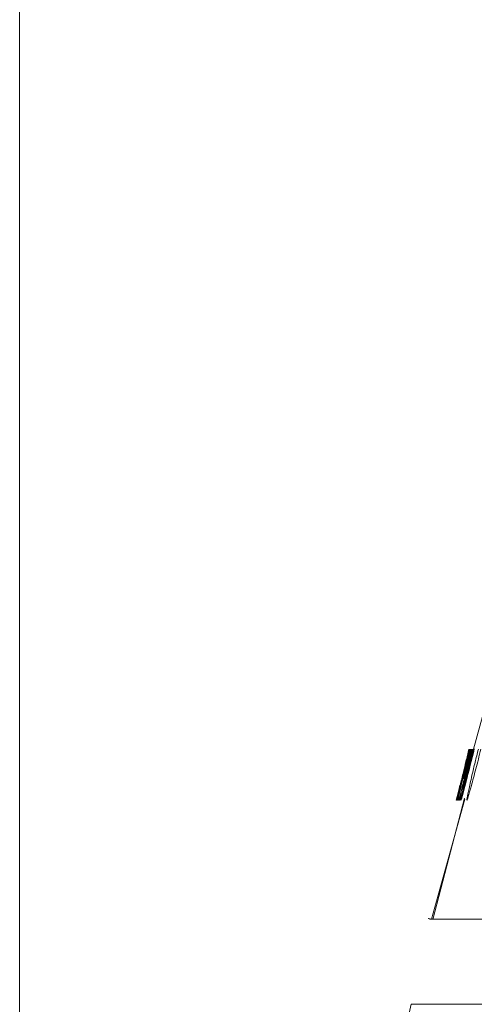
# Model space of a CAD drawing. Header units: millimetres. Extents: x 19 to 844, y 7 to 552.
# Tile 128 of 175: x 400.81 to 402.95, y 340.42 to 345.05. Entities that reach past the tile are written whole.
import ezdxf

# ---------------------------------------------------------------- set-up
doc = ezdxf.new("R2010")
doc.units = ezdxf.units.MM
doc.linetypes.add('PHANTOM', pattern=[12.7, 6.35, -1.27, 1.27, -1.27, 1.27, -1.27])
doc.styles.add('SLDTEXTSTYLE0', font='TXT', dxfattribs={"width": 0.75})
doc.dimstyles.new('SLDDIMSTYLE1', dxfattribs={"dimtxt": 3.5, "dimasz": 3.302, "dimexe": 0, "dimexo": 0.0625, "dimgap": 0.875, "dimtad": 0, "dimtih": 1, "dimtoh": 1, "dimdec": 1, "dimlfac": 2.5, "dimrnd": 1e-09, "dimzin": 12, "dimdsep": 46, "dimtxsty": 'SLDTEXTSTYLE0', "dimsah": 1, "dimcen": 0.09, "dimadec": 0, "dimazin": 3, "dimtfac": 1, "dimtdec": 1, "dimtofl": 0, "dimtmove": 0, "dimatfit": 3, "dimfxl": 0, "dimfrac": 2, "dimtolj": 1, "dimtzin": 12, "dimarcsym": 0})

# ---------------------------------------------------------------- blocks, each defined once
blk = doc.blocks.new('_D_12')
at = {"color": 7, "linetype": 'Continuous', "lineweight": 0}
for p, q in [((400.8059, 327.9185), (400.8059, 396.062)), ((427.2859, 378.8186), (427.2859, 396.062)), ((400.8059, 392.887), (409.5202, 392.887)), ((427.2859, 392.887), (418.5716, 392.887))]:
    blk.add_line(p, q, dxfattribs=at)
for points in [[(400.8059, 392.887), (404.1079, 392.379), (404.1079, 393.395)], [(427.2859, 392.887), (423.9839, 393.395), (423.9839, 392.379)]]:
    blk.add_solid(points, dxfattribs=at)
at = {"color": 7, "linetype": 'Continuous', "lineweight": 0, "insert": (409.5202, 394.6206), "char_height": 3.5, "attachment_point": 1, "style": 'SLDTEXTSTYLE0'}
blk.add_mtext('66.2', dxfattribs=at)

msp = doc.modelspace()

# ---------------------------------------------------------------- linework, layer by layer
at = {"color": 7, "linetype": 'Continuous', "lineweight": 15}
for p, q in [((402.9423, 341.6236), (403.7752, 344.6746)), ((402.9288, 341.6239), (402.9123, 341.5567)), ((402.9293, 341.6239), (402.9126, 341.5555)), ((402.9003, 341.3935), (402.7506, 340.8222)), ((402.8623, 341.3876), (402.8642, 341.3957)), ((402.8677, 341.4001), (402.8638, 341.3843)), ((402.868, 341.4001), (402.8641, 341.3843)), ((402.8684, 341.4001), (402.8644, 341.3843)), ((402.8687, 341.4001), (402.8648, 341.3843)), ((402.8691, 341.4001), (402.8651, 341.3843)), ((402.8688, 341.3973), (402.8655, 341.3843)), ((402.8692, 341.3973), (402.8659, 341.3843)), ((402.8696, 341.3973), (402.8663, 341.3843)), ((402.8705, 341.3973), (402.8672, 341.3843)), ((402.8709, 341.3973), (402.8677, 341.3843)), ((402.8721, 341.4001), (402.8681, 341.3843)), ((402.8719, 341.3973), (402.8686, 341.3843)), ((402.8724, 341.3973), (402.8691, 341.3843)), ((402.8729, 341.3973), (402.8696, 341.3843)), ((402.8734, 341.3973), (402.8701, 341.3843)), ((402.8739, 341.3973), (402.8707, 341.3843)), ((402.8752, 341.4001), (402.8712, 341.3843)), ((402.8757, 341.4001), (402.8717, 341.3843)), ((402.8763, 341.4001), (402.8723, 341.3843)), ((402.8768, 341.4001), (402.8728, 341.3843)), ((402.8774, 341.4001), (402.8734, 341.3843)), ((402.8749, 341.3834), (402.8754, 341.3855)), ((402.8761, 341.3834), (402.8764, 341.3846)), ((402.8767, 341.3834), (402.8769, 341.3843)), ((402.8778, 341.3834), (402.8781, 341.3843)), ((402.879, 341.3834), (402.8793, 341.3843))]:
    msp.add_line(p, q, dxfattribs=at)
at = {"color": 8, "linetype": 'PHANTOM', "lineweight": 0}
msp.add_line((402.9011, 341.388), (402.7444, 340.8238), dxfattribs=at)
at = {"color": 7, "linetype": 'Continuous', "lineweight": 15}
for points, knots in [([(402.9207, 341.6238), (402.916, 341.6042), (402.9071, 341.5674), (402.8928, 341.5076), (402.8804, 341.4577), (402.8717, 341.4209), (402.8646, 341.3917), (402.8634, 341.3872), (402.8627, 341.3843)], [0, 0, 0, 0, 0.158594, 0.296789, 0.511101, 0.641672, 0.767799, 1, 1, 1, 1]), ([(402.921, 341.6238), (402.9162, 341.6042), (402.9074, 341.5674), (402.8931, 341.5076), (402.8806, 341.4577), (402.8719, 341.4209), (402.8648, 341.3917), (402.8637, 341.3872), (402.8629, 341.3843)], [0, 0, 0, 0, 0.1586055, 0.2968056, 0.511115, 0.6416849, 0.7678105, 1, 1, 1, 1]), ([(402.9213, 341.6238), (402.9165, 341.6042), (402.9077, 341.5674), (402.8934, 341.5076), (402.8809, 341.4577), (402.8722, 341.4209), (402.8651, 341.3917), (402.8639, 341.3872), (402.8632, 341.3843)], [0, 0, 0, 0, 0.158617, 0.296822, 0.51113, 0.641699, 0.767822, 1, 1, 1, 1]), ([(402.9216, 341.6238), (402.9168, 341.6042), (402.908, 341.5674), (402.8937, 341.5076), (402.8812, 341.4577), (402.8724, 341.4209), (402.8654, 341.3917), (402.8642, 341.3872), (402.8635, 341.3843)], [0, 0, 0, 0, 0.158628, 0.296838, 0.511145, 0.641713, 0.767834, 1, 1, 1, 1]), ([(402.9016, 341.5314), (402.8993, 341.5219), (402.8947, 341.503), (402.8884, 341.4771), (402.8818, 341.4499), (402.8754, 341.4234), (402.8682, 341.3939), (402.8643, 341.3775), (402.8686, 341.3954), (402.8794, 341.4397), (402.8911, 341.488), (402.9014, 341.5302), (402.9125, 341.576), (402.9203, 341.6079), (402.9242, 341.6238)], [0, 0, 0, 0, 0.048219, 0.095796, 0.143552, 0.214294, 0.284682, 0.423471, 0.56321, 0.706474, 0.779129, 0.852222, 0.926115, 1, 1, 1, 1]), ([(402.902, 341.5314), (402.8997, 341.5219), (402.8951, 341.503), (402.8888, 341.4771), (402.8822, 341.4499), (402.8758, 341.4234), (402.8687, 341.3939), (402.8647, 341.3775), (402.8691, 341.3954), (402.8798, 341.4397), (402.8915, 341.488), (402.9018, 341.5302), (402.913, 341.576), (402.9208, 341.6079), (402.9247, 341.6238)], [0, 0, 0, 0, 0.04822, 0.095797, 0.143553, 0.214293, 0.284681, 0.423463, 0.563196, 0.706461, 0.779118, 0.852214, 0.92611, 1, 1, 1, 1]), ([(402.9034, 341.5314), (402.9011, 341.5219), (402.8965, 341.503), (402.8902, 341.4771), (402.8836, 341.4499), (402.8771, 341.4234), (402.87, 341.3939), (402.866, 341.3775), (402.8704, 341.3954), (402.8811, 341.4397), (402.8929, 341.488), (402.9032, 341.5302), (402.9144, 341.576), (402.9222, 341.6079), (402.9261, 341.6238)], [0, 0, 0, 0, 0.048221, 0.095799, 0.143556, 0.214293, 0.284677, 0.423438, 0.563153, 0.70642, 0.779084, 0.852189, 0.926097, 1, 1, 1, 1]), ([(402.9328, 341.6238), (402.9302, 341.6132), (402.925, 341.5922), (402.9173, 341.5612), (402.9088, 341.5265), (402.8997, 341.4893), (402.8908, 341.4533), (402.8834, 341.4231), (402.8801, 341.4094), (402.8784, 341.4025)], [0, 0, 0, 0, 0.113371, 0.22607, 0.339979, 0.506965, 0.672721, 0.836769, 1, 1, 1, 1]), ([(402.9423, 341.6236), (402.9397, 341.613), (402.9344, 341.5921), (402.9267, 341.5611), (402.9182, 341.5264), (402.9091, 341.4894), (402.8974, 341.4416), (402.8868, 341.3972), (402.8826, 341.3776), (402.8878, 341.3953), (402.8993, 341.4394), (402.9117, 341.4879), (402.9225, 341.5302), (402.9341, 341.5763), (402.9421, 341.6083), (402.9461, 341.6243)], [0, 0, 0, 0, 0.042604, 0.084927, 0.127681, 0.190279, 0.252501, 0.374783, 0.495571, 0.617384, 0.742614, 0.806245, 0.870396, 0.935233, 1, 1, 1, 1]), ([(402.9353, 341.6239), (402.9305, 341.6042), (402.923, 341.5737), (402.9084, 341.5157), (402.8968, 341.4676), (402.8903, 341.441), (402.8885, 341.4336)], [0, 0, 0, 0, 0.269378, 0.416611, 0.836383, 1, 1, 1, 1]), ([(402.936, 341.6239), (402.9311, 341.6042), (402.9236, 341.5737), (402.909, 341.5157), (402.8974, 341.4676), (402.8909, 341.441), (402.889, 341.4335)], [0, 0, 0, 0, 0.269169, 0.416293, 0.835761, 1, 1, 1, 1]), ([(402.9366, 341.6239), (402.9317, 341.6042), (402.9242, 341.5737), (402.9097, 341.5157), (402.898, 341.4676), (402.8915, 341.441), (402.8896, 341.4335)], [0, 0, 0, 0, 0.2691174, 0.416218, 0.8356274, 1, 1, 1, 1]), ([(402.9372, 341.6239), (402.9324, 341.6042), (402.9249, 341.5737), (402.9103, 341.5157), (402.8986, 341.4676), (402.8921, 341.441), (402.8903, 341.4335)], [0, 0, 0, 0, 0.269225, 0.416387, 0.835983, 1, 1, 1, 1]), ([(402.9385, 341.6238), (402.9336, 341.6041), (402.9261, 341.5736), (402.9115, 341.5156), (402.8998, 341.4676), (402.8933, 341.4411), (402.8915, 341.4338)], [0, 0, 0, 0, 0.2697847, 0.4175963, 0.8382597, 1, 1, 1, 1]), ([(402.9391, 341.6238), (402.9343, 341.6041), (402.9267, 341.5736), (402.9121, 341.5156), (402.9005, 341.4678), (402.894, 341.4414), (402.8922, 341.4341)], [0, 0, 0, 0, 0.270379, 0.41852, 0.840128, 1, 1, 1, 1]), ([(402.9398, 341.6238), (402.935, 341.6046), (402.9276, 341.5749), (402.9133, 341.518), (402.902, 341.4714), (402.8955, 341.4453), (402.8939, 341.4385)], [0, 0, 0, 0, 0.27299, 0.420711, 0.849156, 1, 1, 1, 1]), ([(402.8943, 341.4832), (402.8971, 341.4946), (402.9033, 341.5194), (402.9151, 341.5684), (402.9239, 341.6045), (402.9286, 341.6238)], [0, 0, 0, 0, 0.284864, 0.618068, 1, 1, 1, 1]), ([(402.9404, 341.6238), (402.9356, 341.6046), (402.9283, 341.5749), (402.9139, 341.518), (402.9026, 341.4716), (402.8962, 341.4457), (402.8946, 341.4391)], [0, 0, 0, 0, 0.274194, 0.422566, 0.852922, 1, 1, 1, 1]), ([(402.8958, 341.4847), (402.8985, 341.4956), (402.9045, 341.52), (402.9163, 341.5685), (402.9251, 341.6045), (402.9297, 341.6238)], [0, 0, 0, 0, 0.276019, 0.613348, 1, 1, 1, 1]), ([(402.8965, 341.4854), (402.8992, 341.4961), (402.9052, 341.5202), (402.9169, 341.5685), (402.9256, 341.6045), (402.9303, 341.6238)], [0, 0, 0, 0, 0.2720178, 0.6112128, 1, 1, 1, 1]), ([(402.8979, 341.4865), (402.9005, 341.4969), (402.9064, 341.5206), (402.918, 341.5685), (402.9268, 341.6045), (402.9315, 341.6238)], [0, 0, 0, 0, 0.264959, 0.607446, 1, 1, 1, 1]), ([(402.898, 341.4717), (402.9031, 341.493), (402.9103, 341.5225), (402.9236, 341.5755), (402.9308, 341.6047), (402.9355, 341.6238)], [0, 0, 0, 0, 0.469113, 0.652079, 1, 1, 1, 1]), ([(402.8986, 341.487), (402.9012, 341.4972), (402.9071, 341.5208), (402.9186, 341.5685), (402.9274, 341.6045), (402.9321, 341.6238)], [0, 0, 0, 0, 0.261944, 0.605838, 1, 1, 1, 1]), ([(402.8986, 341.4717), (402.9037, 341.493), (402.9109, 341.5225), (402.9242, 341.5755), (402.9314, 341.6047), (402.9361, 341.6238)], [0, 0, 0, 0, 0.4690933, 0.6520792, 1, 1, 1, 1]), ([(402.8992, 341.4717), (402.9043, 341.493), (402.9115, 341.5225), (402.9248, 341.5755), (402.932, 341.6047), (402.9368, 341.6238)], [0, 0, 0, 0, 0.469074, 0.652081, 1, 1, 1, 1]), ([(402.8998, 341.4717), (402.9049, 341.493), (402.9121, 341.5225), (402.9255, 341.5755), (402.9327, 341.6047), (402.9374, 341.6238)], [0, 0, 0, 0, 0.469055, 0.652084, 1, 1, 1, 1]), ([(402.9004, 341.4717), (402.9056, 341.493), (402.9127, 341.5225), (402.9261, 341.5755), (402.9333, 341.6047), (402.938, 341.6238)], [0, 0, 0, 0, 0.4690355, 0.6520886, 1, 1, 1, 1]), ([(402.9251, 341.6238), (402.9173, 341.5921), (402.9088, 341.5573), (402.9016, 341.5274), (402.901, 341.5249)], [0, 0, 0, 0, 0.914108, 1, 1, 1, 1]), ([(402.901, 341.4717), (402.9062, 341.493), (402.9134, 341.5225), (402.9267, 341.5755), (402.9339, 341.6047), (402.9387, 341.6238)], [0, 0, 0, 0, 0.469206, 0.652201, 1, 1, 1, 1]), ([(402.9012, 341.4677), (402.9064, 341.4891), (402.9138, 341.5192), (402.9276, 341.5738), (402.9351, 341.6041), (402.94, 341.6238)], [0, 0, 0, 0, 0.465367, 0.652685, 1, 1, 1, 1]), ([(402.9016, 341.4717), (402.9068, 341.493), (402.914, 341.5225), (402.9274, 341.5755), (402.9346, 341.6047), (402.9393, 341.6238)], [0, 0, 0, 0, 0.469189, 0.652209, 1, 1, 1, 1]), ([(402.9018, 341.4677), (402.907, 341.4891), (402.9144, 341.5192), (402.9282, 341.5738), (402.9357, 341.6041), (402.9406, 341.6238)], [0, 0, 0, 0, 0.465343, 0.652687, 1, 1, 1, 1]), ([(402.9379, 341.6239), (402.933, 341.6043), (402.9256, 341.574), (402.9145, 341.5301), (402.9094, 341.5092), (402.9065, 341.4971)], [0, 0, 0, 0, 0.434657, 0.672251, 1, 1, 1, 1]), ([(402.9347, 341.6239), (402.9299, 341.6044), (402.9224, 341.5741), (402.9127, 341.5355), (402.9088, 341.5191), (402.907, 341.5117)], [0, 0, 0, 0, 0.497843, 0.769939, 1, 1, 1, 1]), ([(402.965, 341.6238), (402.9624, 341.6133), (402.9572, 341.5924), (402.9496, 341.5614), (402.9413, 341.5268), (402.9325, 341.4897), (402.9216, 341.4419), (402.9121, 341.3974), (402.9095, 341.3776), (402.9162, 341.3951), (402.9289, 341.4393), (402.942, 341.4877), (402.9531, 341.5299), (402.9649, 341.5759), (402.973, 341.6078), (402.977, 341.6238)], [0, 0, 0, 0, 0.0425245, 0.0847866, 0.1274921, 0.1899949, 0.251985, 0.373792, 0.4945705, 0.6167588, 0.7425845, 0.8064039, 0.8705338, 0.9352769, 1, 1, 1, 1]), ([(402.9126, 341.5555), (402.9134, 341.5591), (402.9187, 341.5808), (402.9244, 341.6042), (402.9292, 341.6238)], [0, 0, 0, 0, 0.164253, 1, 1, 1, 1]), ([(402.914, 341.5541), (402.9149, 341.5582), (402.9203, 341.5803), (402.9262, 341.6042), (402.9309, 341.6238)], [0, 0, 0, 0, 0.1817409, 1, 1, 1, 1]), ([(402.9157, 341.5516), (402.9169, 341.5564), (402.9225, 341.5794), (402.9286, 341.6042), (402.9334, 341.6238)], [0, 0, 0, 0, 0.2121407, 1, 1, 1, 1]), ([(402.9162, 341.5511), (402.9175, 341.5562), (402.9231, 341.5793), (402.9292, 341.6042), (402.934, 341.6238)], [0, 0, 0, 0, 0.216914, 1, 1, 1, 1]), ([(402.8727, 341.4255), (402.8749, 341.4347), (402.8809, 341.46), (402.8899, 341.4961), (402.8964, 341.5232), (402.897, 341.5255)], [0, 0, 0, 0, 0.3408233, 0.943642, 1, 1, 1, 1]), ([(402.8786, 341.4001), (402.8766, 341.3922), (402.8726, 341.3766), (402.8769, 341.3936), (402.884, 341.4226), (402.8908, 341.4507), (402.8971, 341.4761), (402.9, 341.4878)], [0, 0, 0, 0, 0.284611, 0.565766, 0.714085, 0.867462, 1, 1, 1, 1]), ([(402.8791, 341.4001), (402.8771, 341.3922), (402.8732, 341.3766), (402.8775, 341.3936), (402.8846, 341.4226), (402.8914, 341.4508), (402.8977, 341.4763), (402.9007, 341.4881)], [0, 0, 0, 0, 0.284277, 0.565095, 0.713239, 0.866439, 1, 1, 1, 1]), ([(402.8645, 341.3973), (402.8637, 341.394), (402.8617, 341.3856), (402.8608, 341.3821), (402.8618, 341.386), (402.8661, 341.4041), (402.8732, 341.4336), (402.878, 341.4533)], [0, 0, 0, 0, 0.108276, 0.284059, 0.46094, 0.638374, 1, 1, 1, 1]), ([(402.8645, 341.3973), (402.8637, 341.394), (402.8617, 341.3856), (402.8609, 341.3821), (402.8618, 341.386), (402.8662, 341.4041), (402.8733, 341.4336), (402.878, 341.4533)], [0, 0, 0, 0, 0.108273, 0.284051, 0.460927, 0.638362, 1, 1, 1, 1]), ([(402.8623, 341.3875), (402.8623, 341.3875), (402.8627, 341.3889), (402.8666, 341.4054), (402.8735, 341.4341), (402.8782, 341.4533)], [0, 0, 0, 0, 0.0089789, 0.335163, 1, 1, 1, 1]), ([(402.8758, 341.4251), (402.8779, 341.4339), (402.8812, 341.4474), (402.886, 341.4671), (402.8877, 341.4741)], [0, 0, 0, 0, 0.649323, 1, 1, 1, 1]), ([(402.8762, 341.4248), (402.8783, 341.4337), (402.8816, 341.4476), (402.8866, 341.4679), (402.8884, 341.4752)], [0, 0, 0, 0, 0.6388661, 1, 1, 1, 1]), ([(402.8766, 341.4248), (402.8788, 341.4337), (402.8821, 341.4479), (402.8872, 341.4686), (402.8892, 341.4763)], [0, 0, 0, 0, 0.626516, 1, 1, 1, 1]), ([(402.8771, 341.425), (402.8792, 341.4338), (402.8827, 341.4483), (402.8879, 341.4693), (402.8899, 341.4774)], [0, 0, 0, 0, 0.614041, 1, 1, 1, 1]), ([(402.9052, 341.4824), (402.9029, 341.4728), (402.894, 341.4373), (402.8865, 341.4067), (402.8816, 341.3869), (402.8804, 341.3819), (402.8814, 341.3859), (402.886, 341.4046), (402.8942, 341.4374), (402.9026, 341.4711), (402.9049, 341.4805)], [0, 0, 0, 0, 0.076505, 0.286315, 0.390394, 0.494161, 0.598605, 0.703512, 0.917698, 1, 1, 1, 1]), ([(402.8645, 341.3973), (402.8637, 341.394), (402.8617, 341.3855), (402.8609, 341.3824), (402.8614, 341.3846), (402.8634, 341.3927), (402.8641, 341.3957)], [0, 0, 0, 0, 0.190882, 0.500772, 0.812598, 1, 1, 1, 1]), ([(402.8646, 341.3973), (402.8638, 341.3941), (402.8618, 341.3857), (402.8609, 341.3818), (402.8616, 341.3849), (402.8619, 341.3862)], [0, 0, 0, 0, 0.269434, 0.706849, 1, 1, 1, 1]), ([(402.8647, 341.3973), (402.8639, 341.3941), (402.8619, 341.3857), (402.861, 341.3818), (402.8617, 341.385), (402.862, 341.3862)], [0, 0, 0, 0, 0.2684554, 0.7042824, 1, 1, 1, 1]), ([(402.8648, 341.3973), (402.864, 341.394), (402.8619, 341.3855), (402.8612, 341.3824), (402.8617, 341.3846), (402.8637, 341.3927), (402.8644, 341.3957)], [0, 0, 0, 0, 0.190882, 0.500772, 0.812598, 1, 1, 1, 1]), ([(402.8649, 341.3973), (402.8641, 341.3941), (402.8621, 341.3857), (402.8612, 341.3818), (402.8619, 341.385), (402.8622, 341.3862)], [0, 0, 0, 0, 0.268913, 0.705482, 1, 1, 1, 1]), ([(402.865, 341.3972), (402.8643, 341.3941), (402.8623, 341.3857), (402.8613, 341.3818), (402.8621, 341.385), (402.8624, 341.3862)], [0, 0, 0, 0, 0.267873, 0.702754, 1, 1, 1, 1]), ([(402.8652, 341.3972), (402.8644, 341.394), (402.8624, 341.3855), (402.8616, 341.3824), (402.8622, 341.3846), (402.8641, 341.3927), (402.8648, 341.3957)], [0, 0, 0, 0, 0.190883, 0.500772, 0.812598, 1, 1, 1, 1]), ([(402.8654, 341.3972), (402.8646, 341.394), (402.8626, 341.3855), (402.8618, 341.3824), (402.8624, 341.3846), (402.8643, 341.3927), (402.865, 341.3957)], [0, 0, 0, 0, 0.190883, 0.500771, 0.812598, 1, 1, 1, 1]), ([(402.8656, 341.3972), (402.8648, 341.394), (402.8628, 341.3855), (402.862, 341.3824), (402.8626, 341.3846), (402.8645, 341.3927), (402.8652, 341.3957)], [0, 0, 0, 0, 0.190883, 0.500771, 0.812598, 1, 1, 1, 1]), ([(402.8658, 341.3972), (402.865, 341.394), (402.863, 341.3855), (402.8622, 341.3824), (402.8628, 341.3846), (402.8647, 341.3927), (402.8655, 341.3957)], [0, 0, 0, 0, 0.1908835, 0.5007712, 0.8125986, 1, 1, 1, 1]), ([(402.8625, 341.3874), (402.8625, 341.3875), (402.8627, 341.3883), (402.8637, 341.3921), (402.8645, 341.3957)], [0, 0, 0, 0, 0.053056, 1, 1, 1, 1]), ([(402.866, 341.3972), (402.8653, 341.394), (402.8632, 341.3855), (402.8625, 341.3824), (402.863, 341.3846), (402.865, 341.3927), (402.8657, 341.3957)], [0, 0, 0, 0, 0.190884, 0.500771, 0.812599, 1, 1, 1, 1]), ([(402.8627, 341.3874), (402.8627, 341.3875), (402.8629, 341.3883), (402.8638, 341.3921), (402.8647, 341.3957)], [0, 0, 0, 0, 0.059933, 1, 1, 1, 1]), ([(402.8663, 341.3972), (402.8655, 341.394), (402.8635, 341.3855), (402.8627, 341.3824), (402.8633, 341.3846), (402.8652, 341.3927), (402.866, 341.3957)], [0, 0, 0, 0, 0.190884, 0.500771, 0.812599, 1, 1, 1, 1]), ([(402.8666, 341.3972), (402.8658, 341.394), (402.8638, 341.3855), (402.863, 341.3824), (402.8636, 341.3846), (402.8655, 341.3927), (402.8662, 341.3957)], [0, 0, 0, 0, 0.190885, 0.500771, 0.8126, 1, 1, 1, 1]), ([(402.8669, 341.3972), (402.8661, 341.394), (402.8641, 341.3855), (402.8633, 341.3824), (402.8639, 341.3846), (402.8658, 341.3927), (402.8665, 341.3957)], [0, 0, 0, 0, 0.190885, 0.50077, 0.8126, 1, 1, 1, 1]), ([(402.8672, 341.3972), (402.8664, 341.394), (402.8644, 341.3855), (402.8636, 341.3824), (402.8642, 341.3846), (402.8661, 341.3927), (402.8669, 341.3957)], [0, 0, 0, 0, 0.190886, 0.50077, 0.8126, 1, 1, 1, 1]), ([(402.8675, 341.3972), (402.8668, 341.394), (402.8647, 341.3855), (402.864, 341.3824), (402.8645, 341.3846), (402.8665, 341.3927), (402.8672, 341.3957)], [0, 0, 0, 0, 0.190886, 0.50077, 0.812601, 1, 1, 1, 1]), ([(402.8679, 341.3972), (402.8671, 341.394), (402.8651, 341.3855), (402.8643, 341.3824), (402.8649, 341.3846), (402.8668, 341.3927), (402.8675, 341.3957)], [0, 0, 0, 0, 0.190887, 0.500769, 0.812601, 1, 1, 1, 1]), ([(402.8683, 341.3972), (402.8675, 341.394), (402.8654, 341.3855), (402.8647, 341.3824), (402.8652, 341.3846), (402.8672, 341.3927), (402.8679, 341.3957)], [0, 0, 0, 0, 0.190888, 0.500769, 0.812602, 1, 1, 1, 1]), ([(402.8686, 341.3972), (402.8679, 341.394), (402.8658, 341.3855), (402.8651, 341.3824), (402.8656, 341.3846), (402.8676, 341.3927), (402.8683, 341.3957)], [0, 0, 0, 0, 0.190888, 0.500769, 0.812602, 1, 1, 1, 1]), ([(402.869, 341.3972), (402.8683, 341.394), (402.8662, 341.3855), (402.8655, 341.3824), (402.866, 341.3846), (402.868, 341.3927), (402.8687, 341.3957)], [0, 0, 0, 0, 0.190889, 0.500768, 0.812603, 1, 1, 1, 1]), ([(402.8695, 341.3972), (402.8687, 341.394), (402.8666, 341.3855), (402.8659, 341.3823), (402.8664, 341.3846), (402.8684, 341.3927), (402.8691, 341.3957)], [0, 0, 0, 0, 0.19089, 0.500768, 0.812604, 1, 1, 1, 1]), ([(402.8699, 341.3972), (402.8691, 341.394), (402.8671, 341.3855), (402.8663, 341.3823), (402.8669, 341.3846), (402.8688, 341.3927), (402.8695, 341.3957)], [0, 0, 0, 0, 0.190891, 0.500768, 0.812604, 1, 1, 1, 1]), ([(402.8703, 341.3972), (402.8696, 341.394), (402.8675, 341.3855), (402.8667, 341.3823), (402.8673, 341.3846), (402.8693, 341.3927), (402.87, 341.3957)], [0, 0, 0, 0, 0.190891, 0.500767, 0.812605, 1, 1, 1, 1]), ([(402.8708, 341.3972), (402.87, 341.394), (402.868, 341.3855), (402.8672, 341.3823), (402.8678, 341.3846), (402.8697, 341.3927), (402.8705, 341.3957)], [0, 0, 0, 0, 0.190892, 0.500767, 0.812606, 1, 1, 1, 1]), ([(402.8713, 341.3972), (402.8705, 341.394), (402.8684, 341.3855), (402.8677, 341.3823), (402.8682, 341.3846), (402.8702, 341.3927), (402.8709, 341.3957)], [0, 0, 0, 0, 0.190893, 0.500766, 0.812606, 1, 1, 1, 1]), ([(402.8717, 341.3972), (402.871, 341.394), (402.8689, 341.3855), (402.8681, 341.3823), (402.8687, 341.3846), (402.8707, 341.3927), (402.8714, 341.3957)], [0, 0, 0, 0, 0.190894, 0.500766, 0.812607, 1, 1, 1, 1]), ([(402.8722, 341.3972), (402.8715, 341.394), (402.8694, 341.3855), (402.8686, 341.3823), (402.8692, 341.3846), (402.8712, 341.3927), (402.8719, 341.3957)], [0, 0, 0, 0, 0.190895, 0.500765, 0.812608, 1, 1, 1, 1]), ([(402.8727, 341.3972), (402.872, 341.394), (402.8699, 341.3855), (402.8691, 341.3823), (402.8697, 341.3846), (402.8717, 341.3927), (402.8724, 341.3957)], [0, 0, 0, 0, 0.190896, 0.500765, 0.812609, 1, 1, 1, 1]), ([(402.8733, 341.3972), (402.8725, 341.394), (402.8704, 341.3855), (402.8697, 341.3823), (402.8702, 341.3846), (402.8722, 341.3927), (402.8729, 341.3957)], [0, 0, 0, 0, 0.190896, 0.500764, 0.812609, 1, 1, 1, 1]), ([(402.8738, 341.3972), (402.873, 341.394), (402.871, 341.3856), (402.87, 341.3817), (402.871, 341.3856), (402.8715, 341.3876)], [0, 0, 0, 0, 0.234927, 0.616262, 1, 1, 1, 1]), ([(402.8743, 341.3972), (402.8736, 341.394), (402.8715, 341.3856), (402.8706, 341.3817), (402.8715, 341.3856), (402.872, 341.3876)], [0, 0, 0, 0, 0.234928, 0.616261, 1, 1, 1, 1]), ([(402.8775, 341.3843), (402.8775, 341.3842), (402.8771, 341.3828), (402.8784, 341.3878), (402.881, 341.3982), (402.8824, 341.4034)], [0, 0, 0, 0, 0.038811, 0.51114, 1, 1, 1, 1]), ([(402.8787, 341.3843), (402.8786, 341.3842), (402.8783, 341.3828), (402.8796, 341.3878), (402.8822, 341.3982), (402.8835, 341.4034)], [0, 0, 0, 0, 0.038817, 0.511141, 1, 1, 1, 1]), ([(402.8721, 341.3857), (402.8718, 341.3847), (402.8711, 341.3818), (402.8719, 341.3848), (402.8724, 341.3868)], [0, 0, 0, 0, 0.3481209, 1, 1, 1, 1]), ([(402.8726, 341.3855), (402.8723, 341.3845), (402.8718, 341.3823), (402.8723, 341.3844), (402.8726, 341.3855)], [0, 0, 0, 0, 0.453353, 1, 1, 1, 1]), ([(402.873, 341.385), (402.8728, 341.3843), (402.8724, 341.3824), (402.8729, 341.3843), (402.8731, 341.3855)], [0, 0, 0, 0, 0.380895, 1, 1, 1, 1]), ([(402.8741, 341.3848), (402.874, 341.3842), (402.8735, 341.3825), (402.874, 341.3842), (402.8742, 341.3853)], [0, 0, 0, 0, 0.3840755, 1, 1, 1, 1]), ([(402.8747, 341.385), (402.8745, 341.3842), (402.8742, 341.3827), (402.8745, 341.384), (402.8746, 341.3846)], [0, 0, 0, 0, 0.521849, 1, 1, 1, 1]), ([(402.7444, 340.8238), (402.7424, 340.8239), (402.7385, 340.8241), (402.7317, 340.8268), (402.7272, 340.8284), (402.7317, 340.8268), (402.7385, 340.8241), (402.7424, 340.8239), (402.7444, 340.8238)], [0, 0, 0, 0, 0.127406, 0.25, 0.5, 0.75, 0.872594, 1, 1, 1, 1]), ([(411.8203, 340.8238), (411.6151, 340.8238), (411.2329, 340.8238), (410.4852, 340.8238), (409.5965, 340.8238), (408.575, 340.8238), (407.6302, 340.8238), (406.7764, 340.8238), (406.0101, 340.8238), (405.3379, 340.8238), (404.5531, 340.8238), (403.9355, 340.8238), (403.4722, 340.8238), (403.1942, 340.8238), (402.9852, 340.8238), (402.8676, 340.8238), (402.8034, 340.8238), (402.7695, 340.8238), (402.7484, 340.8238), (402.7457, 340.8238), (402.7444, 340.8238)], [0, 0, 0, 0, 0.03685, 0.068672, 0.135391, 0.200102, 0.262804, 0.324505, 0.383182, 0.441631, 0.499367, 0.615599, 0.675023, 0.736168, 0.798438, 0.863931, 0.89643, 0.929937, 0.964458, 1, 1, 1, 1]), ([(402.6487, 340.4238), (402.5441, 339.982), (401.5109, 335.4831), (400.8059, 330.9114), (400.8059, 326.6485)], [0.7227283, 0.7227283, 0.7227283, 0.7227283, 0.75, 0.9999996, 0.9999996, 0.9999996, 0.9999996]), ([(402.6487, 340.4238), (402.6491, 340.4238), (402.7554, 340.4238), (403.3637, 340.4238), (403.8673, 340.4238), (404.8386, 340.4238), (405.0504, 340.4238), (405.3934, 340.4238), (405.5119, 340.4238), (405.757, 340.4238), (405.8838, 340.4238), (406.5349, 340.4238), (407.1124, 340.4238), (408.3506, 340.4238), (409.0101, 340.4238), (410.3709, 340.4238), (411.0726, 340.4238), (411.7789, 340.4238)], [0, 0, 0, 0, 0.25, 0.25, 0.5, 0.5, 0.5625, 0.5625, 0.59375, 0.59375, 0.625, 0.625, 0.75, 0.75, 0.875, 0.875, 1, 1, 1, 1])]:
    msp.add_open_spline(points, degree=3, knots=knots, dxfattribs=at)

# ---------------------------------------------------------------- dimensions: what is measured, and where the dimension line sits
at = {"color": 7, "linetype": 'Continuous', "lineweight": 0}
dim = msp.add_linear_dim(base=(400.8059, 392.887), p1=(427.2859, 377.5486), p2=(400.8059, 326.6485), dimstyle='SLDDIMSTYLE1', dxfattribs=at)
dim.commit()
dim.dimension.update_dxf_attribs({"geometry": '_D_12', "text_midpoint": (414.0459, 392.887), "dimtype": 160})

doc.saveas('drawing.dxf')
